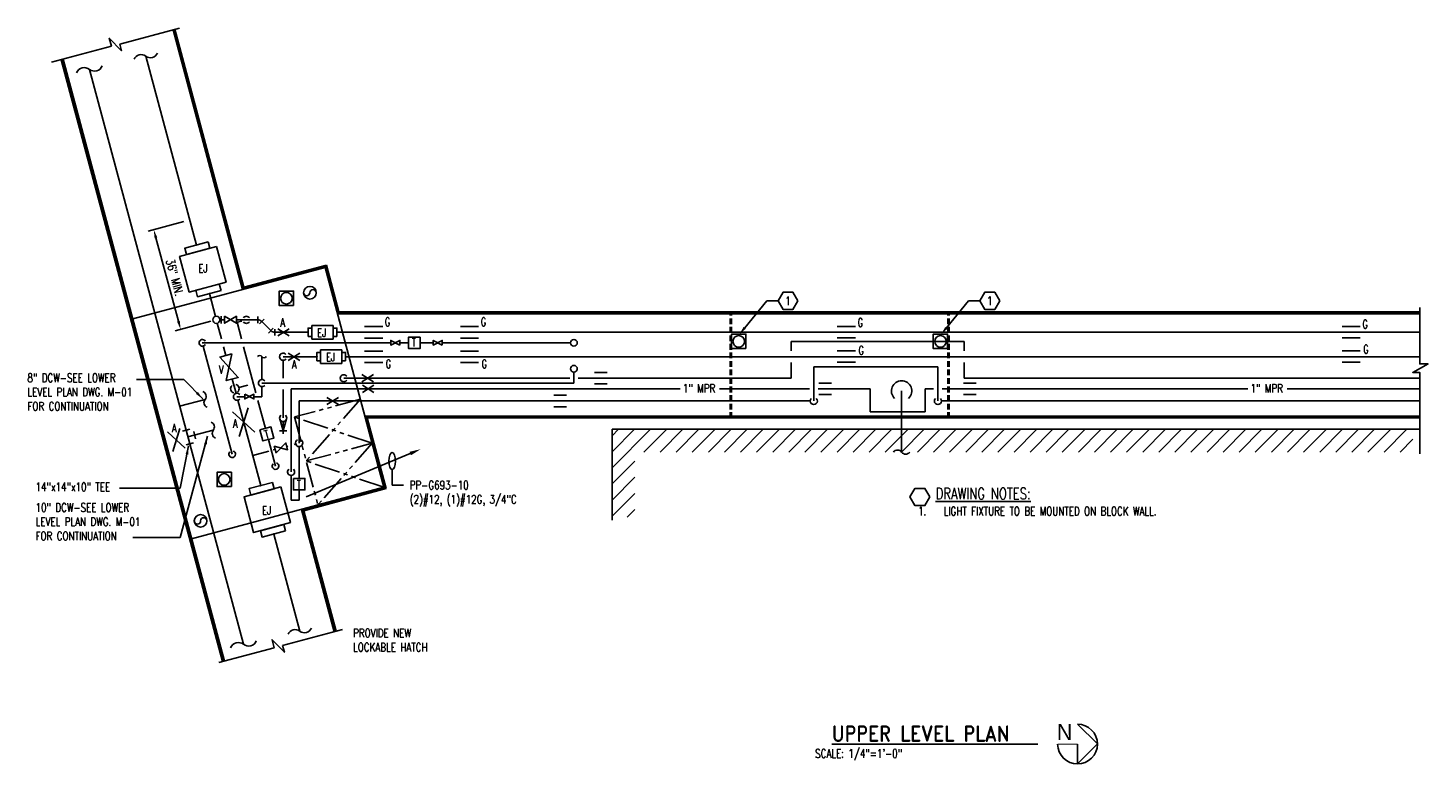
# Model space of a CAD drawing. Header units: inches. Extents: x 422 to 5092, y -346 to 887.
# Tile 3 of 12: x 801 to 1539, y -302 to 86. Entities that reach past the tile are written whole.
import ezdxf
from ezdxf import colors
from ezdxf.entities.mleader import LeaderData, LeaderLine
from ezdxf.enums import TextEntityAlignment as Align
from ezdxf.math import Vec2, Vec3

# ---------------------------------------------------------------- set-up
doc = ezdxf.new("R2010")
doc.units = ezdxf.units.IN
doc.header["$LTSCALE"] = 48
doc.header["$MEASUREMENT"] = 0
doc.linetypes.add('DOY01.233700-H6-3-3 Vlt (After 95% submttl)$0$HIDDEN4', pattern=[0.09375, 0.0625, -0.03125])
doc.linetypes.add('DOY01.233700-H6-3-3 Vlt (After 95% submttl)$0$HWSS', pattern=[0.515625, 0.28125, -0.046875, 0.046875, -0.046875, 0.046875, -0.046875])
for name, color, linetype in [('DOY01.233700-E-H6-3-3 Vlt (After 95% submttl)$0$E-LIGHTS AND POWER', 91, 'Continuous'), ('DOY01.233700-E-H6-3-3 Vlt (After 95% submttl)$0$E-LITE-IDEN @ 48', 41, 'Continuous'), ('DOY01.233700-E-H6-3-3 Vlt (After 95% submttl)$0$E-LITE-WIRE', 40, 'Continuous'), ('DOY01.233700-E-H6-3-3 Vlt (After 95% submttl)$0$E-LITE-WIRE @ 48', 40, 'Continuous'), ('DOY01.233700-E-H6-3-3 Vlt (After 95% submttl)$0$GENERAL NOTES @ 48', 41, 'Continuous'), ('DOY01.233700-H6-3-3 Vlt (After 95% submttl)$0$EXST-BLDG', 253, 'Continuous'), ('DOY01.233700-H6-3-3 Vlt (After 95% submttl)$0$EXST-PIPE', 253, 'Continuous'), ('DOY01.233700-H6-3-3 Vlt (After 95% submttl)$0$EXST-TEXT-PIPE', 253, 'Continuous'), ('DOY01.233700-H6-3-3 Vlt (After 95% submttl)$0$EXST-TEXT_BOLD', 253, 'Continuous'), ('DOY01.233700-H6-3-3 Vlt (After 95% submttl)$0$EXST-UTLD', 253, 'Continuous'), ('DOY01.233700-H6-3-3 Vlt (After 95% submttl)$0$EXST-VALV', 253, 'Continuous'), ('DOY01.233700-H6-3-3 Vlt (After 95% submttl)$0$MU-DELGE-PIPE', 253, 'Continuous'), ('DOY01.233700-H6-3-3 Vlt (After 95% submttl)$0$MU-DELGE-TEXT', 253, 'Continuous'), ('DOY01.233700-H6-3-3 Vlt (After 95% submttl)$0$MU-DELGE-VALV', 253, 'Continuous'), ('DOY01.233700-H6-3-3 Vlt (After 95% submttl)$0$MU-DIMM', 253, 'Continuous'), ('DOY01.233700-H6-3-3 Vlt (After 95% submttl)$0$MU-HPR-PIPE', 253, 'Continuous'), ('DOY01.233700-H6-3-3 Vlt (After 95% submttl)$0$MU-HPR-TEXT', 253, 'Continuous'), ('DOY01.233700-H6-3-3 Vlt (After 95% submttl)$0$MU-PCR-PIPE', 253, 'Continuous'), ('DOY01.233700-H6-3-3 Vlt (After 95% submttl)$0$MU-PCR-VALV', 253, 'Continuous'), ('DOY01.233700-H6-3-3 Vlt (After 95% submttl)$0$MU-STEM-PIPE', 253, 'Continuous'), ('DOY01.233700-H6-3-3 Vlt (After 95% submttl)$0$MU-STEM-VALV', 253, 'Continuous'), ('DOY01.233700-H6-3-3 Vlt (After 95% submttl)$0$MU-TRACE-VALV', 253, 'Continuous'), ('DOY01.233700-H6-3-3 Vlt (After 95% submttl)$0$new-vault', 253, 'Continuous'), ('DOY01.233700-H6-3-3 Vlt (After 95% submttl)$0$TITLES', 111, 'Continuous')]:
    doc.layers.add(name, color=color, linetype=linetype)
doc.layers.add('DOY01.233700-E-H6-3-3 Vlt (After 95% submttl)$0$E-LITE', color=50, linetype='Continuous', lineweight=50)
doc.styles.add('DOY01.233700-E-H6-3-3 Vlt (After 95% submttl)$0$Note', font='romans.shx', dxfattribs={"width": 0.85})
doc.styles.add('DOY01.233700-E-H6-3-3 Vlt (After 95% submttl)$0$RomanS', font='romans.shx', dxfattribs={"width": 0.75})
doc.styles.add('DOY01.233700-H6-3-3 Vlt (After 95% submttl)$0$AU145S00', font='19', dxfattribs={"height": 12})
doc.styles.add('DOY01.233700-H6-3-3 Vlt (After 95% submttl)$0$ROMAND', font='romand.shx', dxfattribs={"width": 0.9})
doc.styles.add('DOY01.233700-H6-3-3 Vlt (After 95% submttl)$0$RomanS', font='romans.shx', dxfattribs={"width": 0.75})
doc.styles.get("Standard").update_dxf_attribs({"font": 'romans.shx', "width": 0.85})
doc.dimstyles.new('DOY01.233700-H6-3-3 Vlt (After 95% submttl)$0$Standard', dxfattribs={"dimtxt": 0.09375, "dimasz": 0.09375, "dimexe": 0.0625, "dimexo": 0.0625, "dimgap": 0.03125, "dimtad": 1, "dimdec": 8, "dimzin": 0, "dimdsep": 46, "dimlunit": 4, "dimtxsty": 'DOY01.233700-H6-3-3 Vlt (After 95% submttl)$0$RomanS', "dimcen": 0.09, "dimclrd": 254, "dimclre": 254, "dimclrt": 256, "dimadec": 0, "dimazin": 0, "dimtfac": 1, "dimtdec": 8, "dimtofl": 0, "dimtmove": 0, "dimatfit": 3, "dimfxl": 1, "dimtolj": 1, "dimtzin": 0, "dimlwd": -1, "dimlwe": -1, "dimarcsym": 0})

# ---------------------------------------------------------------- blocks, each defined once
blk = doc.blocks.new('DOY01.233700-E-H6-3-3 Vlt (After 95% submttl)$0$A$C7CD956E1')
at = {"layer": 'DOY01.233700-E-H6-3-3 Vlt (After 95% submttl)$0$E-LIGHTS AND POWER'}
blk.add_lwpolyline([(2.53, -2.53), (2.53, 2.53), (-2.53, 2.53), (-2.53, -2.53)], close=True, dxfattribs=at)
blk.add_circle((0, 0), 2.03, dxfattribs=at)
blk = doc.blocks.new('DOY01.233700-E-H6-3-3 Vlt (After 95% submttl)$0$ELL')
blk.add_ellipse((0, 0), major_axis=(-1, 0), ratio=0.397545)
blk = doc.blocks.new('DOY01.233700-E-H6-3-3 Vlt (After 95% submttl)$0$Anno_Hexagon_na')
at = {"color": 0, "linetype": 'ByBlock', "lineweight": -2}
blk.add_lwpolyline([(1.17, 0), (0.58, 1.01), (-0.58, 1.01), (-1.17, 0), (-0.58, -1.01), (0.58, -1.01)], close=True, dxfattribs=at)
at = {"color": 0, "linetype": 'ByBlock', "lineweight": -2, "style": 'DOY01.233700-E-H6-3-3 Vlt (After 95% submttl)$0$Note', "width": 0.85}
blk.add_attdef('ID', text='', height=1, dxfattribs=at).set_placement((0, 0), align=Align.MIDDLE)
blk = doc.blocks.new('*D63')
at = {"layer": 'DOY01.233700-H6-3-3 Vlt (After 95% submttl)$0$MU-DIMM', "color": 254}
for p, q in [((883.12, -15.58), (864.27, -20.67)), ((880.19, -68.16), (868.34, -24.23)), ((897.32, -68.2), (878.46, -73.29))]:
    blk.add_line(p, q, dxfattribs=at)
for points in [[(869.06, -24.04), (867.62, -24.43), (867.17, -19.89)], [(880.91, -67.97), (879.46, -68.36), (881.36, -72.51)]]:
    blk.add_solid(points, dxfattribs=at)
at = {"layer": 'DOY01.233700-H6-3-3 Vlt (After 95% submttl)$0$MU-DIMM', "insert": (878.3, -45.11), "char_height": 4.5, "attachment_point": 5, "rotation": 285.09427, "style": 'DOY01.233700-H6-3-3 Vlt (After 95% submttl)$0$RomanS'}
blk.add_mtext('\\A1;36" MIN.', dxfattribs=at)
blk = doc.blocks.new('DOY01.233700-H6-3-3 Vlt (After 95% submttl)$0$EXPJT')
for points in [[(-3.55, 2), (3.55, 2), (3.55, 13.13), (-3.55, 13.13)], [(-2.25, 15.13), (2.25, 15.13), (2.25, 13.13), (-2.25, 13.13)], [(-2.25, 0), (2.25, 0), (2.25, 2), (-2.25, 2)]]:
    blk.add_lwpolyline(points, close=True)
for p in [(0, 15.13), (0, 0)]:
    blk.add_point(p)
blk = doc.blocks.new('DOY01.233700-E-H6-3-3 Vlt (After 95% submttl)$0$Anno_Hexagon')
at = {"color": 0, "linetype": 'ByBlock', "lineweight": -2}
blk.add_lwpolyline([(1.17, 0), (0.58, 1.01), (-0.58, 1.01), (-1.17, 0), (-0.58, -1.01), (0.58, -1.01)], close=True, dxfattribs=at)
at = {"color": 0, "linetype": 'ByBlock', "lineweight": -2, "style": 'DOY01.233700-E-H6-3-3 Vlt (After 95% submttl)$0$Note', "width": 0.85}
blk.add_attdef('ID', text='', height=1, dxfattribs=at).set_placement((0, 0), align=Align.MIDDLE)
blk = doc.blocks.new('DOY01.233700-H6-3-3 Vlt (After 95% submttl)')
at = {"layer": 'DOY01.233700-H6-3-3 Vlt (After 95% submttl)$0$EXST-BLDG'}
h = blk.add_hatch(dxfattribs=at)
h.set_pattern_fill('ANSI31', color=256, scale=48, style=0)
h.set_pattern_definition([(45, (-3.5185, -570.658), (-4.24264, 4.24264), [])])
h.paths.add_polyline_path([(1108.92616143, -171.49952884), (1120.92616143, -171.49952884), (1120.92616143, -137.17857267), (1531.28590907, -137.17857267), (1531.28590907, -125.17857267), (1108.92616143, -125.17857267)])
blk.add_lwpolyline([(1534.8769858, -60.86036983), (1534.8769858, -90.66456819), (1539.27057508, -90.66456819), (1531.2016082, -95.20581124), (1534.8769858, -95.20581124), (1534.8769858, -138.05914569)], dxfattribs=at)
at = {"layer": 'DOY01.233700-H6-3-3 Vlt (After 95% submttl)$0$EXST-PIPE'}
for p, q in [((862.96262475, 71.59517987), (889.64998171, -28.00339222)), ((833.24791017, 64.6490536), (884.22805594, -125.61144059)), ((896.50489528, -53.58627796), (899.72651719, -65.60953463)), ((902.7118029, -65.54564555), (902.7118029, -69.29564555)), ((922.02065353, -69.17064555), (922.02065353, -65.67064555)), ((900.69708861, -69.23175648), (902.89256575, -77.42538868)), ((902.0868029, -67.42064555), (904.50890199, -67.42064555)), ((910.82366608, -67.42064555), (922.02065353, -67.42064555)), ((911.09786424, -68.74489108), (913.60824555, -68.07223643)), ((911.09786424, -68.74489108), (913.42379656, -77.42538868)), ((922.90453701, -69.53676208), (925.37941074, -67.06188834)), ((924.14197388, -68.29932521), (928.99389194, -73.15124327)), ((927.75645507, -74.38868013), (930.2313288, -71.9138064)), ((931.11521228, -75.77992292), (931.11521228, -72.27992292)), ((892.80802373, -79.55968127), (992.17514942, -79.55968127)), ((931.11521228, -74.02992292), (948.62000035, -74.02992292)), ((963.75448734, -74.02992292), (1534.8044015, -74.02992292)), ((996.99413536, -79.55968127), (1001.55902919, -79.55968127)), ((1007.64003556, -79.55968127), (1014.56213593, -79.55968127)), ((1019.38112188, -79.55968127), (1087.06252239, -79.55968127)), ((893.26095706, -81.25005147), (908.54890348, -138.30544424)), ((904.0363297, -81.69397386), (905.25317359, -86.23529708)), ((914.56756052, -81.69397386), (921.06252216, -105.93350072)), ((924.25911859, -86.85497486), (924.25911859, -98.92125858)), ((935.42741322, -86.88186471), (953.20822496, -86.88186471)), ((968.34271196, -86.88186471), (1534.8044015, -86.88186471)), ((906.75125181, -91.82620113), (906.91616737, -92.44167438)), ((935.42741322, -88.75686471), (935.42741322, -98.24313961)), ((1088.81252239, -94.95848086), (1088.81252239, -100.79625858)), ((908.57916116, -98.64805169), (910.59374079, -106.16656524)), ((916.84579092, -101.9186968), (912.12391474, -103.18391971)), ((1088.81252239, -100.79625858), (924.25911859, -100.79625858)), ((924.25911859, -102.67125858), (924.25911859, -107.97767616)), ((880.84039826, -112.96853003), (894.25701314, -109.3735589)), ((915.17729685, -107.97767616), (911.0790265, -107.97767616)), ((911.56431221, -109.78878709), (923.62573779, -154.80264014)), ((917.70145249, -107.97767616), (917.47212716, -107.97767616)), ((924.25911859, -107.97767616), (919.99628279, -107.97767616)), ((922.15799248, -110.0218516), (926.08349138, -124.67201296)), ((935.42741322, -104.19116046), (935.42741322, -119.1858828)), ((1261.63544595, -104.93867023), (1261.63544595, -137.21954208)), ((935.42741322, -125.98495204), (933.60075886, -119.60891808)), ((935.42741322, -125.98495204), (937.25406758, -119.60891808)), ((935.42741322, -121.0608828), (935.42741322, -127.49635991)), ((886.14930857, -132.78165301), (914.49060388, -238.55280709)), ((927.65737165, -130.54581406), (931.41039397, -144.55228405)), ((933.42741322, -125.98495204), (937.42741322, -125.98495204)), ((930.48065136, -180.38552588), (944.20545914, -231.60720583))]:
    blk.add_line(p, q, dxfattribs=at)
for points in [[(840.00939095, 66.46078692, -0.5), (833.24791017, 64.6490536, 0.5), (826.48642938, 62.83732029)], [(869.12040189, 73.24515128, -0.5), (862.96262475, 71.59517987, 0.5), (856.80484761, 69.94520845)], [(952.85234838, -53.15541512, 1), (949.53984838, -53.15541512, -1), (946.22734838, -53.15541512, -1)], [(926.54268022, -86.85497486, -0.5), (924.25911859, -86.85497486, 0.5), (921.97555696, -86.85497486)], [(893.14085601, -105.20800378, -0.5), (894.25701314, -109.3735589, 0.5), (895.37317027, -113.53911403)], [(1257.32294595, -137.21954208, -0.5), (1261.63544595, -137.21954208, 0.5), (1265.94794595, -137.21954208)], [(895.20592905, -173.448813, 1), (891.89342905, -173.448813, -1), (888.58092905, -173.448813, -1)], [(950.36323628, -229.95723441, -0.5), (944.20545914, -231.60720583, 0.5), (938.04768199, -233.25717724)], [(921.25208467, -236.74107378, -0.5), (914.49060388, -238.55280709, 0.5), (907.7291231, -240.36454041)]]:
    blk.add_lwpolyline(points, format="xyb", dxfattribs=at)
for points in [[(987.94553726, -71.02992292), (978.34985486, -71.02992292)], [(1038.52490949, -71.02992292), (1028.92922709, -71.02992292)], [(1237.30405643, -70.93580932), (1227.70837403, -70.93580932)], [(1503.53503829, -70.93580932), (1493.93935589, -70.93580932)], [(978.34985486, -77.02992292), (987.94553726, -77.02992292)], [(1028.92922709, -77.02992292), (1038.52490949, -77.02992292)], [(1227.70837403, -76.93580932), (1237.30405643, -76.93580932)], [(1493.93935589, -76.93580932), (1503.53503829, -76.93580932)], [(987.94553726, -83.88186471), (978.34985486, -83.88186471)], [(1038.52490949, -83.88186471), (1028.92922709, -83.88186471)], [(1237.30405643, -83.7877511), (1227.70837403, -83.7877511)], [(1503.53503829, -83.7877511), (1493.93935589, -83.7877511)], [(978.34985486, -89.88186471), (987.94553726, -89.88186471)], [(1028.92922709, -89.88186471), (1038.52490949, -89.88186471)], [(1227.70837403, -89.7877511), (1237.30405643, -89.7877511)], [(1493.93935589, -89.7877511), (1503.53503829, -89.7877511)]]:
    blk.add_lwpolyline(points, dxfattribs=at)
for points in [[(1007.64003556, -76.51917809), (1001.55902919, -76.51917809), (1001.55902919, -82.60018446), (1007.64003556, -82.60018446)], [(923.14659083, -125.45895309), (924.72047109, -131.33275419), (930.5942722, -129.75887393), (929.02039193, -123.88507283)]]:
    blk.add_lwpolyline(points, close=True, dxfattribs=at)
for centre, radius in [((900.2118029, -67.42064555), 1.875), ((1088.81252239, -79.55968127), 1.75), ((1088.81252239, -93.20848086), 1.75)]:
    blk.add_circle(centre, radius, dxfattribs=at)
for centre, radius, start, end in [((916.04001582, -67.42064555), 1.875, 32.2309526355, 147.7690473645), ((916.04001582, -67.42064555), 1.875, 212.2309526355, 327.7690473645), ((922.02065353, -70.42064555), 3, 45, 90), ((931.11521228, -71.02992292), 3, 225, 270), ((892.80802373, -79.55968127), 1.75, 32.3813443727, 327.6186556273), ((935.42741322, -86.88186471), 1.875, 40.1972299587, 319.8027700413), ((909.95058163, -103.76626256), 2.25, 131.3877999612, 258.6122000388), ((909.95058163, -103.76626256), 2.25, 311.3877999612, 78.6122000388), ((924.25911859, -100.79625858), 1.875, 40.1972299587, 319.8027700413), ((1261.63544595, -104.93867023), 5.375, 313.4359895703, 226.5640104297), ((911.0790265, -107.97767616), 1.875, 40.1972299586, 319.8027700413), ((935.42741322, -119.1858828), 1.875, 130.1972299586, 49.8027700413), ((908.54890348, -138.30544424), 1.75, 137.3813443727, 72.6186556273), ((931.41039397, -144.55228405), 1.75, 137.3813443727, 72.6186556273)]:
    blk.add_arc(centre, radius, start, end, dxfattribs=at)
at = {"layer": 'DOY01.233700-H6-3-3 Vlt (After 95% submttl)$0$EXST-UTLD'}
for p, q in [((877.34470702, 85.53532595), (914.05283324, -51.46126617)), ((877.53789218, 85.58708976), (914.1942546, -51.2163172)), ((877.73107735, 85.63885357), (914.33567596, -50.97136822)), ((877.92426251, 85.69061738), (914.47709731, -50.72641925)), ((878.11744768, 85.74238119), (914.61851867, -50.48147027)), ((878.31063284, 85.794145), (914.75994002, -50.2365213)), ((818.42323161, 69.7473642), (903.47897959, -247.68500871)), ((818.61641678, 69.79912801), (903.67216475, -247.6332449)), ((818.80960195, 69.85089182), (903.86534992, -247.58148109)), ((819.00278711, 69.90265563), (904.05853508, -247.52971728)), ((819.19597228, 69.95441944), (904.25172025, -247.47795347)), ((819.38915744, 70.00618325), (904.44490541, -247.42618966)), ((856.09728367, -66.99040888), (957.51949543, -39.81440914)), ((914.1942546, -51.2163172), (957.66091678, -39.56946017)), ((914.33567596, -50.97136822), (957.80233814, -39.32451119)), ((914.47709731, -50.72641925), (957.9437595, -39.07956222)), ((914.61851867, -50.48147027), (958.08518085, -38.83461324)), ((914.75994002, -50.2365213), (958.22660221, -38.58966427)), ((957.51949543, -39.81440914), (988.57778084, -155.72550829)), ((957.66091678, -39.56946017), (964.22141496, -64.05357267)), ((957.80233814, -39.32451119), (964.37822972, -63.86607267)), ((957.9437595, -39.07956222), (964.53504448, -63.67857267)), ((958.08518085, -38.83461324), (964.69185924, -63.49107267)), ((958.22660221, -38.58966427), (964.84867401, -63.30357267)), ((964.06460019, -64.24107267), (1534.8044015, -64.24107267)), ((964.22141496, -64.05357267), (1534.8044015, -64.05357267)), ((964.37822972, -63.86607267), (1534.8044015, -63.86607267)), ((964.53504448, -63.67857267), (1534.8044015, -63.67857267)), ((964.69185924, -63.49107267), (1534.8044015, -63.49107267)), ((964.84867401, -63.30357267), (1534.8044015, -63.30357267)), ((978.53385658, -118.24107267), (1534.8044015, -118.24107267)), ((978.79115229, -118.42857267), (988.82272981, -155.86692965)), ((978.79115229, -118.42857267), (1534.8044015, -118.42857267)), ((979.048448, -118.61607267), (989.06767879, -156.00835101)), ((979.048448, -118.61607267), (1534.8044015, -118.61607267)), ((979.30574371, -118.80357267), (989.31262776, -156.14977236)), ((979.30574371, -118.80357267), (1534.8044015, -118.80357267)), ((979.56303942, -118.99107267), (989.55757674, -156.29119372)), ((979.56303942, -118.99107267), (1534.8044015, -118.99107267)), ((979.82033513, -119.17857267), (989.80252571, -156.43261508)), ((979.82033513, -119.17857267), (1534.8044015, -119.17857267)), ((887.15556908, -182.90150803), (988.57778084, -155.72550829)), ((945.35606763, -167.51378668), (988.82272981, -155.86692965)), ((945.6010166, -167.65520804), (989.06767879, -156.00835101)), ((945.84596558, -167.79662939), (989.31262776, -156.14977236)), ((946.09091455, -167.93805075), (989.55757674, -156.29119372)), ((946.33586353, -168.07947211), (989.80252571, -156.43261508)), ((945.11111866, -167.37236532), (962.40045499, -231.89704695)), ((945.35606763, -167.51378668), (962.59364016, -231.84528315)), ((945.6010166, -167.65520804), (962.78682532, -231.79351934)), ((945.84596558, -167.79662939), (962.98001049, -231.74175553)), ((946.09091455, -167.93805075), (963.17319565, -231.68999172)), ((946.33586353, -168.07947211), (963.36638082, -231.63822791))]:
    blk.add_line(p, q, dxfattribs=at)
at = {"layer": 'DOY01.233700-H6-3-3 Vlt (After 95% submttl)$0$EXST-UTLD', "linetype": 'DOY01.233700-H6-3-3 Vlt (After 95% submttl)$0$HIDDEN4'}
for p, q in [((1171.17616143, -119.17857267), (1171.17616143, -63.30357267)), ((1171.36366143, -119.17857267), (1171.36366143, -63.30357267)), ((1171.55116143, -119.17857267), (1171.55116143, -63.30357267)), ((1171.73866143, -119.17857267), (1171.73866143, -63.30357267)), ((1171.92616143, -119.17857267), (1171.92616143, -63.30357267)), ((1285.92616143, -119.17857267), (1285.92616143, -63.30357267)), ((1286.11366143, -119.17857267), (1286.11366143, -63.30357267)), ((1286.30116143, -119.17857267), (1286.30116143, -63.30357267)), ((1286.48866143, -119.17857267), (1286.48866143, -63.30357267)), ((1286.67616143, -119.17857267), (1286.67616143, -63.30357267))]:
    blk.add_line(p, q, dxfattribs=at)
at = {"layer": 'DOY01.233700-H6-3-3 Vlt (After 95% submttl)$0$EXST-UTLD', "color": 253}
for q in [(1108.92616143, -173.03421712), (1534.8044015, -125.17857267)]:
    blk.add_line((1108.92616143, -125.17857267), q, dxfattribs=at)
at = {"layer": 'DOY01.233700-H6-3-3 Vlt (After 95% submttl)$0$EXST-UTLD'}
for points in [[(880.75377454, 86.44878284), (849.22055086, 77.99948102)], [(844.83404691, 76.82412083), (813.30082322, 68.37481901)], [(844.83404691, 76.82412083), (843.69690233, 81.06800218), (850.17180857, 74.44933888), (849.22055086, 77.99948102)], [(930.75109739, -240.37746676), (929.61395281, -236.13358541), (936.08885906, -242.75224872), (935.13760134, -239.20210657)], [(966.67082503, -230.75280475), (935.13760134, -239.20210657)], [(930.75109739, -240.37746676), (901.59236925, -248.19052442)]]:
    blk.add_lwpolyline(points, dxfattribs=at)
at = {"layer": 'DOY01.233700-H6-3-3 Vlt (After 95% submttl)$0$EXST-UTLD', "color": 253}
for centre in [(949.53984838, -53.15541512), (891.89342905, -173.448813)]:
    blk.add_circle(centre, 3.3125, dxfattribs=at)
at = {"layer": 'DOY01.233700-H6-3-3 Vlt (After 95% submttl)$0$EXST-VALV'}
for points in [[(904.50890199, -65.58275233), (904.50890199, -69.25853878), (910.82366608, -65.58275233), (910.82366608, -69.25853878)], [(996.99413536, -80.79521227), (996.99413536, -78.32415027), (992.17514942, -80.79521227), (992.17514942, -78.32415027)], [(1019.38112188, -80.79521227), (1019.38112188, -78.32415027), (1014.56213593, -80.79521227), (1014.56213593, -78.32415027)], [(908.43565705, -85.3825532), (902.07069012, -87.08804095), (911.76164463, -97.79530781), (905.39667769, -99.50079556)], [(915.17729685, -106.68334886), (915.17729685, -109.15441086), (919.99628279, -106.68334886), (919.99628279, -109.15441086)]]:
    blk.add_lwpolyline(points, close=True, dxfattribs=at)
for points in [[(938.61992076, -72.10259804), (932.56134362, -75.95724781)], [(932.56134362, -72.10259804), (938.61992076, -75.95724781)], [(944.16139018, -84.95453982), (938.10281304, -88.80918959)], [(938.10281304, -84.95453982), (944.16139018, -88.80918959)], [(920.50716206, -126.69828315), (908.8070549, -115.96423665)], [(917.03989187, -113.75825463), (912.27432509, -128.90426517)]]:
    blk.add_lwpolyline(points, dxfattribs=at)
at = {"layer": 'DOY01.233700-H6-3-3 Vlt (After 95% submttl)$0$MU-DELGE-PIPE'}
for p, q in [((882.29620429, -126.12907868), (886.15990759, -125.0938025)), ((884.21745692, -133.29929111), (888.08116022, -132.26401492)), ((884.22805594, -125.61144059), (886.14930857, -132.78165301)), ((885.18868225, -129.1965468), (898.60529713, -125.60157568)), ((889.29142656, -130.16777214), (888.25615038, -126.30406883))]:
    blk.add_line(p, q, dxfattribs=at)
blk.add_lwpolyline([(897.48914, -121.43602055, -0.5), (898.60529713, -125.60157568, 0.5), (899.72145426, -129.76713081)], format="xyb", dxfattribs=at)
at = {"layer": 'DOY01.233700-H6-3-3 Vlt (After 95% submttl)$0$MU-DELGE-VALV'}
for points in [[(877.18333916, -136.84415312), (880.96483242, -124.82574285)], [(874.43204861, -126.576197), (883.71612297, -135.09369897)]]:
    blk.add_lwpolyline(points, dxfattribs=at)
at = {"layer": 'DOY01.233700-H6-3-3 Vlt (After 95% submttl)$0$MU-HPR-PIPE'}
for p, q in [((1212.99994029, -103.88771986), (939.62102012, -103.88771986)), ((939.62102012, -147.64226381), (939.62102012, -103.88771986)), ((1245.11830691, -103.88771986), (1217.63265792, -103.88771986)), ((1245.11830691, -103.88771986), (1245.11830691, -116.02852931)), ((1278.46862394, -103.88771986), (1273.9959016, -103.88771986)), ((1273.9959016, -103.88771986), (1273.9959016, -116.02852931)), ((1534.8044015, -103.88771986), (1283.0712986, -103.88771986)), ((1273.9959016, -116.02852931), (1245.11830691, -116.02852931)), ((939.62102012, -149.51726381), (939.62102012, -162.54678593)), ((943.86936565, -157.12898323), (943.86936565, -162.54678593)), ((943.86936565, -162.54678593), (939.62102012, -162.54678593))]:
    blk.add_line(p, q, dxfattribs=at)
at = {"layer": 'DOY01.233700-H6-3-3 Vlt (After 95% submttl)$0$MU-PCR-PIPE'}
for p, q in [((1203.30376029, -78.7886576), (1294.62791201, -78.7886576)), ((1203.30376029, -78.7886576), (1203.30376029, -83.8743924)), ((1294.62791201, -78.7886576), (1294.62791201, -83.85035272)), ((1203.30376029, -89.88933701), (1203.30376029, -98.24107267)), ((1294.62791201, -89.9133767), (1294.62791201, -98.24107267)), ((967.41308087, -98.24107267), (1086.56498898, -98.24107267)), ((1091.06005581, -98.24107267), (1203.30376029, -98.24107267)), ((1294.62791201, -98.24107267), (1534.8044015, -98.24107267))]:
    blk.add_line(p, q, dxfattribs=at)
at = {"layer": 'DOY01.233700-H6-3-3 Vlt (After 95% submttl)$0$MU-PCR-VALV'}
for points in [[(1106.39511223, -95.24107267), (1099.5747924, -95.24107267)], [(983.02928857, -96.31374778), (976.97071143, -100.16839755)], [(976.97071143, -96.31374778), (983.02928857, -100.16839755)], [(1099.5747924, -101.24107267), (1106.39511223, -101.24107267)]]:
    blk.add_lwpolyline(points, dxfattribs=at)
blk.add_arc((967.4002812, -98.24107267), 1.875, 32.7341144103, 327.2658855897, dxfattribs=at)
at = {"layer": 'DOY01.233700-H6-3-3 Vlt (After 95% submttl)$0$MU-STEM-PIPE'}
for p, q in [((1215.3162991, -92.23962646), (1280.76996127, -92.23962646)), ((1215.3162991, -110.24107267), (1215.3162991, -92.23962646)), ((1280.76996127, -110.24107267), (1280.76996127, -92.23962646)), ((943.86936565, -110.24107267), (943.86936565, -132.40045941)), ((943.86936565, -110.24107267), (1213.4412991, -110.24107267)), ((1282.64496127, -110.24107267), (1534.8044015, -110.24107267)), ((941.25757782, -133.10028585), (942.05825472, -132.88574512)), ((919.38125854, -138.96202793), (927.85999491, -136.69015737)), ((930.24505763, -136.05108174), (931.23882746, -135.78480192)), ((937.33842119, -134.1504207), (937.98446242, -133.97731448)), ((943.86936565, -134.27545941), (943.86936565, -151.04797686))]:
    blk.add_line(p, q, dxfattribs=at)
at = {"layer": 'DOY01.233700-H6-3-3 Vlt (After 95% submttl)$0$MU-STEM-VALV'}
for points in [[(983.27413693, -101.96039497), (977.21555978, -105.81504474)], [(977.21555978, -101.96039497), (983.27413693, -105.81504474)], [(1224.72699192, -100.88771986), (1217.90667209, -100.88771986)], [(1301.03681484, -100.88771986), (1294.216495, -100.88771986)], [(964.56231584, -108.31374778), (958.5037387, -112.16839755)], [(958.5037387, -108.31374778), (964.56231584, -112.16839755)], [(1084.94318719, -107.24107267), (1078.12286736, -107.24107267)], [(1217.90667209, -106.88771986), (1224.72699192, -106.88771986)], [(1294.216495, -106.88771986), (1301.03681484, -106.88771986)], [(1078.12286736, -113.24107267), (1084.94318719, -113.24107267)]]:
    blk.add_lwpolyline(points, dxfattribs=at)
for points in [[(930.76314569, -134.00953338), (931.71450923, -137.56007045), (936.86273942, -132.37515217), (937.81410296, -135.92568923)], [(940.82886246, -151.04797686), (940.82886246, -157.12898323), (946.90986883, -157.12898323), (946.90986883, -151.04797686)]]:
    blk.add_lwpolyline(points, close=True, dxfattribs=at)
for centre, start, end in [((1215.3162991, -110.24107267), 135.4645753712, 44.5354246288), ((1280.76996127, -110.24107267), 135.4645753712, 44.5354246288), ((943.86936565, -132.40045941), 118.5792457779, 61.4207542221)]:
    blk.add_arc(centre, 1.875, start, end, dxfattribs=at)
at = {"layer": 'DOY01.233700-H6-3-3 Vlt (After 95% submttl)$0$MU-TRACE-VALV'}
blk.add_arc((939.62102012, -147.64226381), 1.875, 130.1658254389, 49.8341745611, dxfattribs=at)
at = {"layer": 'DOY01.233700-H6-3-3 Vlt (After 95% submttl)$0$new-vault', "linetype": 'DOY01.233700-H6-3-3 Vlt (After 95% submttl)$0$HWSS'}
for p, q in [((976.15446667, -109.36106863), (947.59279401, -141.86077409)), ((982.36612376, -132.54328846), (941.38113693, -118.67855426)), ((947.59279401, -141.86077409), (982.36612376, -132.54328846)), ((982.36612376, -132.54328846), (953.80445109, -165.04299392)), ((988.57778084, -155.72550829), (947.59279401, -141.86077409))]:
    blk.add_line(p, q, dxfattribs=at)
blk.add_lwpolyline([(988.57778084, -155.72550829), (976.15446667, -109.36106863), (941.38113693, -118.67855426), (953.80445109, -165.04299392)], close=True, dxfattribs=at)
at = {"layer": 'DOY01.233700-H6-3-3 Vlt (After 95% submttl)$0$TITLES'}
for p, q in [((1354.4264084, -280.68018002), (1365.02316785, -291.10995319)), ((1354.4264084, -301.65943572), (1365.02316785, -291.10995319)), ((1354.4264084, -301.65943572), (1354.4264084, -291.16980787))]:
    blk.add_line(p, q, dxfattribs=at)
at = {"layer": 'DOY01.233700-H6-3-3 Vlt (After 95% submttl)$0$TITLES', "const_width": 0.6125}
blk.add_lwpolyline([(1343.93678055, -291.16980787), (1354.4264084, -291.16980787)], dxfattribs=at)
at = {"layer": 'DOY01.233700-H6-3-3 Vlt (After 95% submttl)$0$TITLES'}
blk.add_arc((1354.4264084, -291.16980787), 10.48962785, 180, 90, dxfattribs=at)
at = {"layer": 'DOY01.233700-H6-3-3 Vlt (After 95% submttl)$0$EXST-PIPE', "xscale": 2.833333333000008, "yscale": 1.750000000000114, "zscale": 2.833333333, "rotation": 194.9999999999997}
for p in [(889.64998171, -28.00339222), (923.62573779, -154.80264014)]:
    blk.add_blockref('DOY01.233700-H6-3-3 Vlt (After 95% submttl)$0$EXPJT', p, dxfattribs=at)
at = {"layer": 'DOY01.233700-H6-3-3 Vlt (After 95% submttl)$0$EXST-PIPE', "rotation": 90}
for p in [(963.75448734, -74.02992292), (968.34271196, -86.88186471)]:
    blk.add_blockref('DOY01.233700-H6-3-3 Vlt (After 95% submttl)$0$EXPJT', p, dxfattribs=at)
at = {"layer": 'DOY01.233700-H6-3-3 Vlt (After 95% submttl)$0$EXST-TEXT-PIPE', "char_height": 4.5, "width": 62.0168231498, "attachment_point": 1, "style": 'DOY01.233700-H6-3-3 Vlt (After 95% submttl)$0$RomanS'}
for s, insert in [('8" DCW-SEE LOWER\\PLEVEL PLAN DWG. M-01 FOR CONTINUATION', (800.57637685, -95.76718128)), ('14"x14"x10" TEE', (804.85726045, -153.27414832)), ('10" DCW-SEE LOWER\\PLEVEL PLAN DWG. M-01 FOR CONTINUATION', (804.85726045, -164.1553842))]:
    blk.add_mtext(s, dxfattribs=dict(at, insert=insert))
at = {"layer": 'DOY01.233700-H6-3-3 Vlt (After 95% submttl)$0$EXST-TEXT_BOLD', "insert": (972.33518033, -230.35292108), "char_height": 4.5, "width": 55.5057081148, "attachment_point": 1, "style": 'DOY01.233700-H6-3-3 Vlt (After 95% submttl)$0$RomanS'}
blk.add_mtext('PROVIDE NEW\\PLOCKABLE HATCH', dxfattribs=at)
at = {"layer": 'DOY01.233700-H6-3-3 Vlt (After 95% submttl)$0$EXST-VALV', "style": 'DOY01.233700-H6-3-3 Vlt (After 95% submttl)$0$RomanS', "width": 0.7}
for s, p in [('EJ', (890.7817685, -42.55920306)), ('G', (989.08432253, -70.76911672)), ('G', (1039.66369476, -70.76911672)), ('A', (933.95565088, -71.09865111)), ('EJ', (953.44594653, -76.4646547)), ('G', (1238.45869584, -71.10407436)), ('G', (1504.6896777, -71.97549619)), ('G', (1238.89830661, -85.78359627)), ('G', (1505.12928847, -85.1898559)), ('EJ', (958.03417115, -89.31659648)), ('G', (989.5239333, -92.94666966)), ('G', (1040.10330553, -92.94666966)), ('V', (901.53199353, -95.9398356)), ('A', (939.98152875, -93.1496001)), ('A', (908.96928138, -124.307776)), ('EJ', (924.33765441, -170.15940479))]:
    blk.add_text(s, height=4.5, dxfattribs=at).set_placement(p)
for rotation, p in [(360, (1003.28948144, -81.58355484)), (15, (926.32318497, -130.31337554))]:
    blk.add_text('T', height=4.5, rotation=rotation, dxfattribs=at).set_placement(p)
at = {"layer": 'DOY01.233700-H6-3-3 Vlt (After 95% submttl)$0$MU-DELGE-TEXT', "style": 'DOY01.233700-H6-3-3 Vlt (After 95% submttl)$0$RomanS', "width": 0.7}
blk.add_text('A', height=4.5, dxfattribs=at).set_placement((876.7070872, -126.75597844))
at = {"layer": 'DOY01.233700-H6-3-3 Vlt (After 95% submttl)$0$MU-STEM-VALV', "style": 'DOY01.233700-H6-3-3 Vlt (After 95% submttl)$0$RomanS', "width": 0.7}
blk.add_text('T', height=4.5, rotation=360, dxfattribs=at).set_placement((942.6407998, -156.55915193))
at = {"layer": 'DOY01.233700-H6-3-3 Vlt (After 95% submttl)$0$TITLES', "style": 'DOY01.233700-H6-3-3 Vlt (After 95% submttl)$0$AU145S00'}
blk.add_text('N', height=8.4, dxfattribs=at).set_placement((1343.56856532, -288.96042081))
at = {"layer": 'DOY01.233700-H6-3-3 Vlt (After 95% submttl)$0$TITLES', "style": 'DOY01.233700-H6-3-3 Vlt (After 95% submttl)$0$ROMAND', "width": 0.9}
blk.add_text('%%UUPPER LEVEL PLAN   ', height=8, dxfattribs=at).set_placement((1279.12229845, -289.62803844), align=Align.CENTER)
at = {"layer": 'DOY01.233700-H6-3-3 Vlt (After 95% submttl)$0$TITLES', "style": 'DOY01.233700-H6-3-3 Vlt (After 95% submttl)$0$RomanS', "width": 0.75}
blk.add_text('SCALE: 1/4"=1\'-0"', height=4.5, dxfattribs=at).set_placement((1216.04221654, -298.3800306))
at = {"layer": 'DOY01.233700-H6-3-3 Vlt (After 95% submttl)$0$MU-DIMM'}
dim = blk.add_aligned_dim(p1=(900.2118029, -67.42064555), p2=(886.01976761, -14.80169168), distance=19.5251829, text='36" MIN.', dimstyle='DOY01.233700-H6-3-3 Vlt (After 95% submttl)$0$Standard', override={"dimscale": 48, "dimclrd": 254}, dxfattribs=at)
dim.commit()
dim.dimension.update_dxf_attribs({"geometry": '*D63', "text_midpoint": (878.29865196, -45.10754755)})
at = {"layer": 'DOY01.233700-H6-3-3 Vlt (After 95% submttl)$0$EXST-TEXT-PIPE'}
for points in [[(893.06595001, -109.16295119), (883.03918059, -98.97965849), (858.13396698, -98.97965849)], [(895.59739396, -128.84118651), (881.12721096, -182.16877158), (856.22199736, -182.16877158)], [(885.55316083, -133.94363908), (881.12721096, -156.17059337), (849.11217907, -156.17059337)]]:
    blk.add_leader(points, dimstyle='DOY01.233700-H6-3-3 Vlt (After 95% submttl)$0$Standard', override={"dimscale": 48, "dimgap": 0.03125, "dimtad": 0, "dimclrd": 0}, dxfattribs=at)
for points in [[(1144.91917229, -107.48823547), (1165.5256719, -107.48823547), (1165.5256719, -100.59205798), (1144.91917229, -100.59205798)], [(1444.30172284, -107.48823547), (1464.90822245, -107.48823547), (1464.90822245, -100.59205798), (1444.30172284, -100.59205798)]]:
    blk.add_wipeout(points).dxf.layer = 'DOY01.233700-H6-3-3 Vlt (After 95% submttl)$0$MU-HPR-TEXT'
at = {"layer": 'DOY01.233700-H6-3-3 Vlt (After 95% submttl)$0$MU-HPR-TEXT', "char_height": 4.5, "width": 36.3733839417, "attachment_point": 2, "style": 'DOY01.233700-H6-3-3 Vlt (After 95% submttl)$0$RomanS'}
for insert in [(1154.80718008, -101.31274902), (1454.18973063, -101.31274902)]:
    blk.add_mtext('1" MPR', dxfattribs=dict(at, insert=insert))
blk = doc.blocks.new('DOY01.233700-E-H6-3-3 Vlt (After 95% submttl)')
at = {"layer": 'DOY01.233700-E-H6-3-3 Vlt (After 95% submttl)$0$E-LITE-WIRE'}
for points in [[(1171.93, -78.79, 0, 0, 0.155015), (940.96, -56.1, 0, 1.5, 0), (940.96, -56.1, 0, 0, 0)], [(933.35, -56.09, 0, 0, 0.37402), (904.36, -147.81, 0, 1.5, 0), (904.36, -147.81, 0, 0, 0)], [(1278.32, -78.79, 0, 0, 0.080898), (1179.53, -78.79, 0, 1.5, 0), (1179.53, -78.79, 0, 0, 0)], [(947.56, -160.69, 0, 0, 0.197686), (908.17, -151.6, 0, 1.5, 0), (908.17, -151.6, 0, 0, 0)]]:
    blk.add_lwpolyline(points, format="xyseb", dxfattribs=at)
at = {"layer": 'DOY01.233700-E-H6-3-3 Vlt (After 95% submttl)$0$E-LITE', "xscale": 1.5, "yscale": 1.5, "zscale": 1.5}
for p in [(937.15, -56.09), (1175.73, -78.79), (1282.12, -78.79), (904.36, -151.6)]:
    blk.add_blockref('DOY01.233700-E-H6-3-3 Vlt (After 95% submttl)$0$A$C7CD956E1', p, dxfattribs=at)
at = {"layer": 'DOY01.233700-E-H6-3-3 Vlt (After 95% submttl)$0$E-LITE-IDEN @ 48', "insert": (1002.19, -152.35), "char_height": 4.5, "attachment_point": 1, "style": 'DOY01.233700-E-H6-3-3 Vlt (After 95% submttl)$0$RomanS'}
blk.add_mtext('PP-G693-10\\P(2)#12, (1)#12G, 3/4"C', dxfattribs=at)
at = {"layer": 'DOY01.233700-E-H6-3-3 Vlt (After 95% submttl)$0$E-LITE-IDEN @ 48'}
ml = blk.add_multileader_block('Standard', dxfattribs=at)
ml.set_content('DOY01.233700-E-H6-3-3 Vlt (After 95% submttl)$0$Anno_Hexagon_na', color=256, scale=4.5)
ml.set_attribute('ID', '1', width=0)
ml.set_leader_properties()
ml.build(insert=Vec2(0, 0))
ml.multileader.update_dxf_attribs({"dogleg_length": 0.125, "arrow_head_size": 4.5, "scale": 48})
ctx = ml.context
ctx.base_point, ctx.scale, ctx.char_height, ctx.arrow_head_size, ctx.landing_gap_size = Vec3(1196.47, -57.43), 48, 4.5, 4.5, 4.32
notes = []
notes.append((ctx, [(0, (1, 1, 0), (1190.47, -57.43), (1, 0), 6, [(0, [(1176.04, -75.1)], 0, [])])]))
ctx.block.insert = Vec3(1201.72, -57.43)
ml = blk.add_multileader_block('Standard', dxfattribs=at)
ml.set_content('DOY01.233700-E-H6-3-3 Vlt (After 95% submttl)$0$Anno_Hexagon_na', color=256, scale=4.5)
ml.set_attribute('ID', '1', width=0)
ml.set_leader_properties()
ml.build(insert=Vec2(0, 0))
ml.multileader.update_dxf_attribs({"dogleg_length": 0.125, "arrow_head_size": 4.5, "scale": 48})
ctx = ml.context
ctx.base_point, ctx.scale, ctx.char_height, ctx.arrow_head_size, ctx.landing_gap_size, ctx.plane_origin = Vec3(1302.86, -57.43), 48, 4.5, 4.5, 4.32, Vec3(106.4, 0)
notes.append((ctx, [(0, (1, 1, 0), (1296.86, -57.43), (1, 0), 6, [(0, [(1282.44, -75.1)], 0, [])])]))
ctx.block.insert = Vec3(1308.11, -57.43)
ml = blk.add_multileader_mtext('Standard', dxfattribs=at)
ml.set_content('')
ml.set_leader_properties()
ml.set_arrow_properties(name='DOY01.233700-E-H6-3-3 Vlt (After 95% submttl)$0$ELL')
ml.build(insert=Vec2(0, 0))
ml.multileader.update_dxf_attribs({"dogleg_length": 0.125, "arrow_head_size": 4.5, "scale": 48})
ctx = ml.context
ctx.base_point, ctx.scale, ctx.char_height, ctx.arrow_head_size, ctx.landing_gap_size = Vec3(0, -12.73), 48, 4.5, 4.5, 4.32
notes.append((ctx, [(0, (1, 1, 0), (992.92, -154.64), (1, 0), 6, [(0, [(992.92, -141.91)], 0, [])])]))
ctx.mtext, ml.multileader.dxf.content_type = None, 0
at = {"layer": 'DOY01.233700-E-H6-3-3 Vlt (After 95% submttl)$0$E-LITE-WIRE @ 48'}
ml = blk.add_multileader_mtext('Standard', dxfattribs=at)
ml.set_content('')
ml.set_leader_properties()
ml.build(insert=Vec2(0, 0))
ml.multileader.update_dxf_attribs({"dogleg_length": 0.125, "arrow_head_size": 6, "scale": 48})
ctx = ml.context
ctx.base_point, ctx.scale, ctx.char_height, ctx.arrow_head_size, ctx.landing_gap_size = Vec3(-54.46, -25.05), 48, 4.5, 6, 4.32
notes.append((ctx, [(0, (1, 1, 0), (947.56, -160.69), (-1, 0), 0.00146, [(0, [(1008.02, -135.64)], 0, [])])]))
ctx.mtext, ml.multileader.dxf.content_type = None, 0
for ctx, leaders in notes:
    for number, flags, end, landing, length, lines in leaders:
        leader = LeaderData()
        leader.index, (leader.has_last_leader_line, leader.has_dogleg_vector, leader.attachment_direction) = number, flags
        leader.last_leader_point, leader.dogleg_vector, leader.dogleg_length = Vec3(end), Vec3(landing), length
        for number, points, colour, breaks in lines:
            line = LeaderLine()
            line.index, line.vertices, line.color, line.breaks = number, Vec3.list(points), colors.encode_raw_color(colour), breaks
            leader.lines.append(line)
        ctx.leaders.append(leader)
blk.add_blockref('DOY01.233700-H6-3-3 Vlt (After 95% submttl)', (0, 0))
at = {"layer": 'DOY01.233700-E-H6-3-3 Vlt (After 95% submttl)$0$GENERAL NOTES @ 48', "xscale": 4.5, "yscale": 4.5, "zscale": 4.5}
blk.add_blockref('DOY01.233700-E-H6-3-3 Vlt (After 95% submttl)$0$Anno_Hexagon', (1271.28, -160.85), dxfattribs=at)
at = {"layer": 'DOY01.233700-E-H6-3-3 Vlt (After 95% submttl)$0$GENERAL NOTES @ 48', "insert": (1270.31, -156.07), "char_height": 3.375, "width": 279.4226, "attachment_point": 1, "style": 'DOY01.233700-E-H6-3-3 Vlt (After 95% submttl)$0$RomanS'}
blk.add_mtext('\\A1;{\\H1.7778x;   \\LDRAWING NOTES:\\P\\pi-10.125,l10.125;\\H0.74999x;\\l1.^ILIGHT FIXTURE TO BE MOUNTED ON BLOCK WALL.\\H1.75x; }', dxfattribs=at)

msp = doc.modelspace()

# ---------------------------------------------------------------- block references
msp.add_blockref('DOY01.233700-E-H6-3-3 Vlt (After 95% submttl)', (0, 0))

doc.saveas('drawing.dxf')
